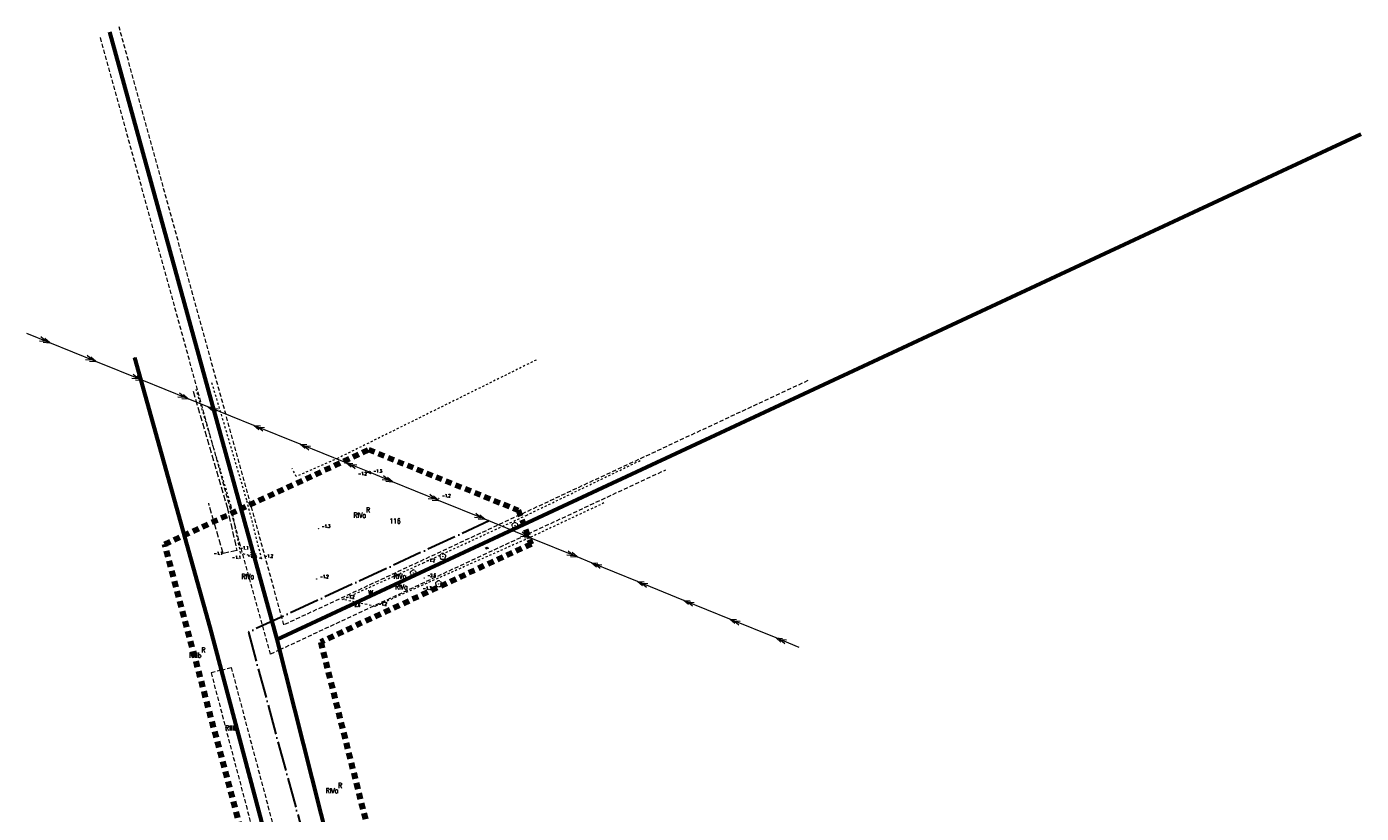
# Model space of a CAD drawing. Header units: metres. Extents: x 7389918 to 7395901, y 5992959 to 5996029.
# Tile 22 of 66: x 7391851 to 7392172, y 5994222 to 5994412. Entities that reach past the tile are written whole.
import ezdxf
from ezdxf.enums import TextEntityAlignment as Align

# ---------------------------------------------------------------- set-up
doc = ezdxf.new("R2010")
doc.units = ezdxf.units.M
doc.header["$MEASUREMENT"] = 0
for name, pattern in [('1', [0]), ('2', [1.5, 1, -0.5]), ('2_OTKJ', [2, 1.5, -0.5]), ('2_OTWM', [1, 0.5, -0.5]), ('4', [2.5, 1.5, -1]), ('4_SUEP_A', [0]), ('ACAD_ISO04W100', [30, 24, -3, 0, -3])]:
    doc.linetypes.add(name, pattern=pattern)
doc.layers.get('0').update_dxf_attribs({"color": 250, "linetype": 'CONTINUOUS', "lineweight": 100})
for name, color, linetype, lineweight in [('# Orlen Projekt - granice nieustalone do ustalenia', 6, 'CONTINUOUS', 100), ('# projektowana LNSN', 10, 'CONTINUOUS', 30), ('Dzialki', 7, '1', 18), ('Numery_dzialek', 7, 'CONTINUOUS', 13), ('OTK_L_0', 7, '2_OTKJ', 18), ('OTR_T_1', 7, 'CONTINUOUS', 18), ('OTW_E_T_2', 7, 'CONTINUOUS', 0), ('OTW_L_3', 7, 'CONTINUOUS', 18), ('SUEP_L_0', 1, '4_SUEP_A', 18), ('SUP_T_2', 7, 'CONTINUOUS', 18)]:
    doc.layers.add(name, color=color, linetype=linetype, lineweight=lineweight)
for name, color, linetype, lineweight, true_color in [('Kontury', 7, '2', 18, 0x008000), ('Numery_konturow', 7, 'CONTINUOUS', 13, 0x008000), ('Numery_uzytkow', 7, 'CONTINUOUS', 13, 0x008000), ('OTZ_T_0', 7, 'CONTINUOUS', 18, 0x008000), ('Uzytki', 7, '2', 18, 0x008000), ('ZAKRES_L_0', 7, '4', 100, 0x008080)]:
    doc.layers.add(name, color=color, linetype=linetype, lineweight=lineweight, true_color=true_color)
doc.styles.get("Standard").update_dxf_attribs({"font": 'Simplex.SHX', "width": 0.75})

# ---------------------------------------------------------------- blocks, each defined once
blk = doc.blocks.new('2_OTRN')
at = {"linetype": 'Continuous'}
blk.add_circle((0, 0), 0.045, dxfattribs=at)
blk = doc.blocks.new('2_OTZL')
at = {"linetype": 'Continuous'}
blk.add_circle((0, 0), 0.045, dxfattribs=at)
for centre, start, end in [((-0.36, 0.12), 102.1445, 221.86), ((0, 0.38), 30.1401, 149.8599), ((0.36, 0.12), 318.14, 77.8555), ((-0.22, -0.3), 174.1482, 293.8542), ((0.22, -0.3), 246.1458, 5.8518)]:
    blk.add_arc(centre, 0.375, start, end, dxfattribs=at)
blk = doc.blocks.new('4_SUPP')
at = {"linetype": 'Continuous'}
blk.add_circle((0, 0), 0.25, dxfattribs=at)

msp = doc.modelspace()

# ---------------------------------------------------------------- linework, layer by layer
at = {"layer": '# Orlen Projekt - granice nieustalone do ustalenia', "linetype": '1', "lineweight": 60}
for p, q in [((7391911.12, 5994263.96), (7391870.8, 5994410.23)), ((7391911.12, 5994263.96), (7392172.15, 5994385.69)), ((7391876.79, 5994331.86), (7391894.89, 5994266.89)), ((7391894.89, 5994266.89), (7391909.21, 5994213.04)), ((7391935.13, 5994168.59), (7391911.12, 5994263.96))]:
    msp.add_line(p, q, dxfattribs=at)
at = {"layer": '# projektowana LNSN', "linetype": 'ACAD_ISO04W100', "ltscale": 0.3}
msp.add_lwpolyline([(7391962.17, 5994292.53), (7391962.17, 5994292.53), (7391962.17, 5994292.53), (7391904.17, 5994265.68), (7391904.17, 5994265.68), (7391904.17, 5994265.68), (7391904.17, 5994265.68), (7391904.17, 5994265.68), (7391940.33, 5994132.12)], dxfattribs=at)
msp.add_lwpolyline([(7391962.17, 5994292.53), (7391962.17, 5994292.53), (7391962.17, 5994292.53), (7391904.17, 5994265.68), (7391904.17, 5994265.68), (7391904.17, 5994265.68), (7391904.17, 5994265.68), (7391904.17, 5994265.68), (7391940.33, 5994132.12)], dxfattribs=at)
at = {"layer": 'Dzialki'}
for p, q in [((7391870.8, 5994410.23), (7391911.12, 5994263.96)), ((7391911.12, 5994263.96), (7392172.15, 5994385.69)), ((7391894.89, 5994266.89), (7391876.79, 5994331.86)), ((7391909.21, 5994213.04), (7391894.89, 5994266.89)), ((7391911.12, 5994263.96), (7391935.13, 5994168.59))]:
    msp.add_line(p, q, dxfattribs=at)
at = {"layer": 'Kontury'}
for p, q in [((7391912.74, 5994267.47), (7391873.03, 5994411.55)), ((7391909.49, 5994260.44), (7391868.55, 5994408.99)), ((7391870.8, 5994410.23), (7391911.12, 5994263.96)), ((7392073.38, 5994339.63), (7391911.12, 5994263.96)), ((7391876.79, 5994331.86), (7391894.89, 5994266.89)), ((7392038.88, 5994326.3), (7391912.74, 5994267.47)), ((7391911.74, 5994261.49), (7392004.69, 5994304.84)), ((7391894.89, 5994266.89), (7391897.63, 5994256.57)), ((7391911.12, 5994263.96), (7391911.74, 5994261.49)), ((7391911.74, 5994261.49), (7391909.49, 5994260.44)), ((7391932.45, 5994179.25), (7391911.74, 5994261.49)), ((7391897.63, 5994256.57), (7391895.2, 5994255.92)), ((7391895.2, 5994255.92), (7391908.43, 5994205.74)), ((7391897.63, 5994256.57), (7391900.04, 5994257.2)), ((7391909.21, 5994213.04), (7391897.63, 5994256.57)), ((7391900.04, 5994257.2), (7391942.09, 5994098.43))]:
    msp.add_line(p, q, dxfattribs=at)
at = {"layer": 'OTK_L_0', "linetype": '2_OTKJ'}
for p, q in [((7391890.86, 5994323.78), (7391899.05, 5994295.8)), ((7391898.08, 5994284.7), (7391894.62, 5994296.77)), ((7391899.05, 5994295.8), (7391901.4, 5994285.41)), ((7391901.4, 5994285.41), (7391898.08, 5994284.7))]:
    msp.add_line(p, q, dxfattribs=at)
at = {"layer": 'OTW_L_3', "linetype": '2_OTWM'}
for p, q in [((7391973.47, 5994331.26), (7391925.83, 5994307.65)), ((7391895.33, 5994325.86), (7391903.75, 5994297.43)), ((7391900.02, 5994296.08), (7391891.61, 5994324.18)), ((7391925.83, 5994307.65), (7391915.72, 5994303.2)), ((7391971.06, 5994293.84), (7391998.69, 5994307.15)), ((7391915.72, 5994303.2), (7391914.74, 5994305.1)), ((7391902.3, 5994284.75), (7391900.02, 5994296.08)), ((7391903.75, 5994297.43), (7391907.29, 5994283.44)), ((7391989.8, 5994296.84), (7391971.78, 5994288.42)), ((7391946.27, 5994282.4), (7391971.06, 5994293.84)), ((7391971.78, 5994288.42), (7391947.14, 5994277.5)), ((7391907.29, 5994283.44), (7391902.3, 5994284.75)), ((7391926.88, 5994273.61), (7391946.27, 5994282.4)), ((7391947.14, 5994277.5), (7391934.7, 5994271.92)), ((7391934.7, 5994271.92), (7391926.88, 5994273.61))]:
    msp.add_line(p, q, dxfattribs=at)
at = {"layer": 'SUEP_L_0', "linetype": '4_SUEP_A'}
for p, q in [((7391856.36, 5994335.43), (7391850.8, 5994337.68)), ((7391853.86, 5994335.9), (7391855.43, 5994335.8)), ((7391855.43, 5994335.8), (7391854.23, 5994336.83)), ((7391854.78, 5994335.53), (7391856.36, 5994335.43)), ((7391856.36, 5994335.43), (7391855.16, 5994336.45)), ((7391867.48, 5994330.92), (7391856.36, 5994335.43)), ((7391864.98, 5994331.39), (7391866.55, 5994331.29)), ((7391866.55, 5994331.29), (7391865.35, 5994332.32)), ((7391867.48, 5994330.92), (7391866.28, 5994331.94)), ((7391865.9, 5994331.02), (7391867.48, 5994330.92)), ((7391878.6, 5994326.41), (7391867.48, 5994330.92)), ((7391876.1, 5994326.89), (7391877.68, 5994326.79)), ((7391877.68, 5994326.79), (7391876.47, 5994327.81)), ((7391877.02, 5994326.51), (7391878.6, 5994326.41)), ((7391878.6, 5994326.41), (7391877.4, 5994327.44)), ((7391889.72, 5994321.9), (7391878.6, 5994326.41)), ((7391887.22, 5994322.38), (7391888.8, 5994322.28)), ((7391888.8, 5994322.28), (7391887.59, 5994323.3)), ((7391888.15, 5994322), (7391889.72, 5994321.9)), ((7391889.72, 5994321.9), (7391888.52, 5994322.93)), ((7391894.4, 5994320.01), (7391889.72, 5994321.9)), ((7391905.52, 5994315.5), (7391894.4, 5994320.01)), ((7391895.6, 5994318.98), (7391894.4, 5994320.01)), ((7391894.4, 5994320.01), (7391895.97, 5994319.91)), ((7391896.53, 5994318.61), (7391895.32, 5994319.63)), ((7391895.32, 5994319.63), (7391896.9, 5994319.53)), ((7391916.64, 5994310.99), (7391905.52, 5994315.5)), ((7391906.72, 5994314.47), (7391905.52, 5994315.5)), ((7391905.52, 5994315.5), (7391907.1, 5994315.4)), ((7391907.65, 5994314.1), (7391906.44, 5994315.12)), ((7391906.44, 5994315.12), (7391908.02, 5994315.02)), ((7391927.76, 5994306.48), (7391916.64, 5994310.99)), ((7391917.84, 5994309.97), (7391916.64, 5994310.99)), ((7391916.64, 5994310.99), (7391918.22, 5994310.89)), ((7391918.77, 5994309.59), (7391917.57, 5994310.62)), ((7391917.57, 5994310.62), (7391919.14, 5994310.52)), ((7391933.32, 5994304.23), (7391927.76, 5994306.48)), ((7391928.96, 5994305.46), (7391927.76, 5994306.48)), ((7391927.76, 5994306.48), (7391929.34, 5994306.38)), ((7391929.89, 5994305.08), (7391928.69, 5994306.11)), ((7391928.69, 5994306.11), (7391930.26, 5994306.01)), ((7391938.88, 5994301.96), (7391933.32, 5994304.23)), ((7391936.37, 5994302.45), (7391937.95, 5994302.34)), ((7391937.95, 5994302.34), (7391936.75, 5994303.37)), ((7391938.88, 5994301.96), (7391937.68, 5994302.99)), ((7391937.3, 5994302.07), (7391938.88, 5994301.96)), ((7391949.99, 5994297.43), (7391938.88, 5994301.96)), ((7391947.48, 5994297.92), (7391949.06, 5994297.81)), ((7391949.06, 5994297.81), (7391947.86, 5994298.84)), ((7391948.41, 5994297.54), (7391949.99, 5994297.43)), ((7391949.99, 5994297.43), (7391948.79, 5994298.46)), ((7391961.1, 5994292.9), (7391949.99, 5994297.43)), ((7391958.6, 5994293.39), (7391960.17, 5994293.28)), ((7391960.17, 5994293.28), (7391958.97, 5994294.31)), ((7391959.52, 5994293.01), (7391961.1, 5994292.9)), ((7391961.1, 5994292.9), (7391959.9, 5994293.93)), ((7391972.21, 5994288.37), (7391961.1, 5994292.9)), ((7391971.29, 5994288.75), (7391970.09, 5994289.78)), ((7391972.21, 5994288.37), (7391971.01, 5994289.4)), ((7391969.71, 5994288.86), (7391971.29, 5994288.75)), ((7391970.63, 5994288.48), (7391972.21, 5994288.37)), ((7391983.32, 5994283.84), (7391972.21, 5994288.37)), ((7391980.82, 5994284.33), (7391982.4, 5994284.22)), ((7391982.4, 5994284.22), (7391981.2, 5994285.25)), ((7391981.75, 5994283.95), (7391983.32, 5994283.84)), ((7391983.32, 5994283.84), (7391982.12, 5994284.87)), ((7391986.77, 5994282.44), (7391983.32, 5994283.84)), ((7391997.88, 5994277.91), (7391986.77, 5994282.44)), ((7391987.97, 5994281.41), (7391986.77, 5994282.44)), ((7391986.77, 5994282.44), (7391988.35, 5994282.34)), ((7391988.9, 5994281.03), (7391987.7, 5994282.06)), ((7391987.7, 5994282.06), (7391989.27, 5994281.96)), ((7392008.99, 5994273.38), (7391997.88, 5994277.91)), ((7391999.08, 5994276.88), (7391997.88, 5994277.91)), ((7391997.88, 5994277.91), (7391999.46, 5994277.81)), ((7392000.01, 5994276.5), (7391998.81, 5994277.53)), ((7391998.81, 5994277.53), (7392000.39, 5994277.43)), ((7392020.11, 5994268.85), (7392008.99, 5994273.38)), ((7392010.19, 5994272.35), (7392008.99, 5994273.38)), ((7392008.99, 5994273.38), (7392010.57, 5994273.28)), ((7392011.12, 5994271.97), (7392009.92, 5994273)), ((7392009.92, 5994273), (7392011.5, 5994272.9)), ((7392031.22, 5994264.32), (7392020.11, 5994268.85)), ((7392021.31, 5994267.82), (7392020.11, 5994268.85)), ((7392020.11, 5994268.85), (7392021.68, 5994268.75)), ((7392022.23, 5994267.44), (7392021.03, 5994268.47)), ((7392021.03, 5994268.47), (7392022.61, 5994268.37)), ((7392036.78, 5994262.05), (7392031.22, 5994264.32)), ((7392032.42, 5994263.29), (7392031.22, 5994264.32)), ((7392031.22, 5994264.32), (7392032.8, 5994264.22)), ((7392033.35, 5994262.91), (7392032.14, 5994263.94)), ((7392032.14, 5994263.94), (7392033.72, 5994263.84))]:
    msp.add_line(p, q, dxfattribs=at)
at = {"layer": 'Uzytki'}
for p, q in [((7391912.74, 5994267.47), (7391873.03, 5994411.55)), ((7391909.49, 5994260.44), (7391868.55, 5994408.99)), ((7391876.79, 5994331.86), (7391894.89, 5994266.89)), ((7392038.88, 5994326.3), (7391912.74, 5994267.47)), ((7391911.74, 5994261.49), (7392004.69, 5994304.84)), ((7391894.89, 5994266.89), (7391897.63, 5994256.57)), ((7391911.74, 5994261.49), (7391909.49, 5994260.44)), ((7391932.45, 5994179.25), (7391911.74, 5994261.49)), ((7391897.63, 5994256.57), (7391895.2, 5994255.92)), ((7391895.2, 5994255.92), (7391908.43, 5994205.74)), ((7391897.63, 5994256.57), (7391900.04, 5994257.2)), ((7391900.04, 5994257.2), (7391942.09, 5994098.43))]:
    msp.add_line(p, q, dxfattribs=at)
at = {"layer": 'ZAKRES_L_0', "linetype": '4'}
for p, q in [((7391884.05, 5994286.92), (7391933.19, 5994309.68)), ((7391933.19, 5994309.68), (7391969.16, 5994295.09)), ((7391969.16, 5994295.09), (7391972.24, 5994286.94)), ((7391922.22, 5994143.73), (7391884.05, 5994286.92)), ((7391972.24, 5994286.94), (7391921.59, 5994263.33)), ((7391921.59, 5994263.33), (7391936.37, 5994204.67))]:
    msp.add_line(p, q, dxfattribs=at)

# ---------------------------------------------------------------- block references
at = {"layer": 'OTR_T_1'}
for p in [(7391932.92, 5994304.18), (7391933.52, 5994303.89), (7391950.03, 5994297.96), (7391921.05, 5994290.61), (7391898.08, 5994284.7), (7391901.4, 5994285.41), (7391902.3, 5994284.75), (7391904.81, 5994284.93), (7391907.29, 5994283.44), (7391946.27, 5994282.4), (7391920.65, 5994278.49), (7391946.51, 5994278.78), (7391947.14, 5994277.5), (7391926.88, 5994273.61), (7391928.26, 5994271.62), (7391934.7, 5994271.92)]:
    msp.add_blockref('2_OTRN', p, dxfattribs=at)
at = {"layer": 'OTZ_T_0'}
for p in [(7391968.36, 5994291.38), (7391950.97, 5994283.94), (7391943.89, 5994279.96), (7391949.97, 5994277.35)]:
    msp.add_blockref('2_OTZL', p, dxfattribs=at)
at = {"layer": 'SUP_T_2'}
msp.add_blockref('4_SUPP', (7391933.32, 5994304.23), dxfattribs=at)

# ---------------------------------------------------------------- texts
at = {"layer": 'Numery_dzialek', "width": 0.7}
msp.add_text('116', height=1.25, dxfattribs=at).set_placement((7391938.11, 5994293.11), align=Align.TOP_LEFT)
at = {"layer": 'Numery_konturow', "width": 0.7}
for s, p in [('RIVa', (7391932.5, 5994294.5)), ('RIVa', (7391905.53, 5994279.76)), ('RIVa', (7391942.16, 5994279.78)), ('RIVa', (7391942.53, 5994277.23)), ('RIIIb', (7391892.85, 5994260.79)), ('RIVa', (7391925.8, 5994228.18))]:
    msp.add_text(s, height=1.25, dxfattribs=at).set_placement(p, align=Align.TOP_RIGHT)
msp.add_text('RIIIb', height=1.25, dxfattribs=at).set_placement((7391900.01, 5994242.65), align=Align.MIDDLE)
at = {"layer": 'Numery_uzytkow', "width": 0.7}
for s, p in [('R', (7391932.5, 5994294.5)), ('W', (7391933.03, 5994274.62)), ('R', (7391892.85, 5994260.79)), ('R', (7391925.8, 5994228.18))]:
    msp.add_text(s, height=1.25, dxfattribs=at).set_placement(p)
at = {"layer": 'OTR_T_1', "lineweight": 9, "width": 0.7}
for s, p in [('-1.2', (7391930.61, 5994303.56)), ('-1.3', (7391934.27, 5994304.14)), ('-1.2', (7391950.78, 5994298.21)), ('-1.3', (7391921.8, 5994290.86)), ('-1.1', (7391902.15, 5994285.66)), ('-1.1', (7391895.86, 5994284.35)), ('-1.1', (7391900.27, 5994283.39)), ('-2.3', (7391904.03, 5994283.81)), ('-1.2', (7391908.04, 5994283.69)), ('-1.2', (7391947.02, 5994282.65)), ('-2.6', (7391947.26, 5994279.03)), ('-1.2', (7391921.4, 5994278.74)), ('-1.3', (7391946.19, 5994275.95)), ('-1.2', (7391927.63, 5994273.86)), ('-2.6', (7391929.01, 5994271.87)), ('-1.2', (7391935.45, 5994272.17))]:
    msp.add_text(s, height=0.75, dxfattribs=at).set_placement(p)
at = {"layer": 'OTW_E_T_2', "lineweight": 9, "width": 0.7}
msp.add_text('w.', height=0.75, rotation=26.8567, dxfattribs=at).set_placement((7391961.59, 5994286.12), align=Align.MIDDLE)

doc.saveas('drawing.dxf')
